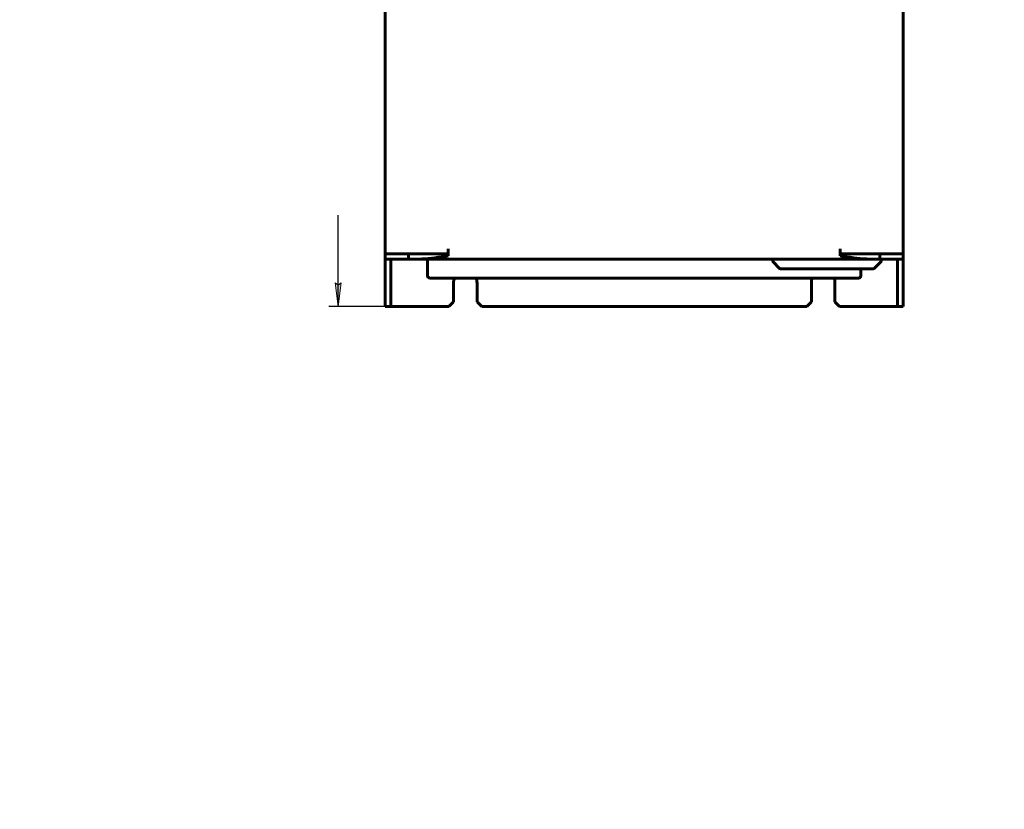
# Model space of a CAD drawing. Header units: millimetres. Extents: x 0 to 594, y 0 to 420.
# Tile 1 of 17: x 0 to 209, y 0 to 168. Entities that reach past the tile are written whole.
import ezdxf

# ---------------------------------------------------------------- set-up
doc = ezdxf.new("R2010")
doc.units = ezdxf.units.MM
doc.linetypes.add('K5LT_BASIC', pattern=[0])
doc.linetypes.add('K5LT_THIN', pattern=[0])
doc.layers.add('Системный слой', color=7, linetype='Continuous')
doc.styles.add('KDIMTEXTSTYLE', font='GOST_AU.SHX', dxfattribs={"width": 0.96, "oblique": 15, "height": 5})
doc.dimstyles.new('KDIMSTYLE (1.00)', dxfattribs={"dimtxt": 5, "dimasz": 1, "dimexe": 2, "dimexo": 0, "dimgap": 1, "dimtad": 1, "dimtxsty": 'KDIMTEXTSTYLE', "dimsah": 1, "dimcen": 0, "dimdle": 1, "dimadec": 0, "dimazin": 0, "dimtfac": 0.667, "dimtmove": 0, "dimatfit": 3, "dimfxl": 1, "dimtvp": 1, "dimtolj": 1, "dimtzin": 0, "dimarcsym": 0})

# ---------------------------------------------------------------- blocks, each defined once
blk = doc.blocks.new('U60')
at = {"layer": 'Системный слой', "color": 150, "linetype": 'K5LT_BASIC', "lineweight": 60, "true_color": 0x0080ff}
for start, end in [(156.4218, 180), (0, 23.5782)]:
    blk.add_arc((170.62, 111.87), 2.5, start, end, dxfattribs=at)
blk = doc.blocks.new('U61')
at = {"layer": 'Системный слой', "color": 150, "linetype": 'K5LT_BASIC', "lineweight": 60, "true_color": 0x0080ff}
for start, end in [(156.4218, 180), (0, 23.5782)]:
    blk.add_arc((94.62, 111.87), 2.5, start, end, dxfattribs=at)
blk = doc.blocks.new('KDIMARROW_01')
at = {"layer": 'Системный слой'}
blk.add_hatch(color=0, dxfattribs=at).paths.add_polyline_path([(-5, -0.66), (0, 0), (-5, 0.66), (-4.5, 0)])
at = {"layer": 'Системный слой', "color": 0, "linetype": 'K5LT_THIN', "lineweight": 18}
for p, q in [((-4.5, 0), (-5, 0.66)), ((-5, 0.66), (0, 0)), ((0, 0), (-5, -0.66)), ((-5, -0.66), (-4.5, 0)), ((0, 0), (-1, 0))]:
    blk.add_line(p, q, dxfattribs=at)

msp = doc.modelspace()

# ---------------------------------------------------------------- linework, layer by layer
at = {"layer": 'Системный слой', "color": 150, "linetype": 'K5LT_BASIC', "lineweight": 60, "true_color": 0x0080ff}
for p, q in [((77.616, 337.675), (77.616, 118.075)), ((187.616, 337.675), (187.616, 118.075)), ((77.616, 118.075), (77.616, 116.875)), ((77.616, 118.075), (79.108, 118.075)), ((79.108, 118.075), (79.246, 118.075)), ((90.398, 118.075), (79.246, 118.075)), ((82.575, 116.875), (82.575, 118.075)), ((90.398, 118.075), (90.967, 118.075)), ((90.967, 119.075), (90.967, 118.075)), ((90.967, 118.075), (90.967, 117.618)), ((174.264, 119.075), (174.264, 118.075)), ((174.264, 118.075), (174.264, 117.618)), ((174.264, 118.075), (174.833, 118.075)), ((185.985, 118.075), (174.833, 118.075)), ((182.656, 116.875), (182.656, 118.075)), ((185.985, 118.075), (186.123, 118.075)), ((186.123, 118.075), (187.616, 118.075)), ((187.616, 118.075), (187.616, 116.875)), ((79.108, 116.875), (77.616, 116.875)), ((77.616, 115.875), (77.616, 116.875)), ((77.616, 115.875), (77.616, 107.875)), ((78.816, 116.875), (78.816, 115.875)), ((78.816, 115.875), (78.816, 107.875)), ((82.575, 116.875), (79.108, 116.875)), ((182.656, 116.875), (82.575, 116.875)), ((86.616, 116.875), (86.616, 113.375)), ((159.916, 116.458), (159.916, 116.675)), ((161.357, 114.933), (159.974, 116.316)), ((181.474, 114.933), (182.857, 116.316)), ((186.123, 116.875), (182.656, 116.875)), ((182.916, 116.458), (182.916, 116.675)), ((187.616, 116.875), (186.123, 116.875)), ((186.416, 115.875), (186.416, 116.875)), ((186.416, 115.875), (186.416, 107.875)), ((187.616, 116.875), (187.616, 115.875)), ((187.616, 115.875), (187.616, 107.875)), ((181.333, 114.875), (161.498, 114.875)), ((178.616, 114.875), (178.616, 113.375)), ((105.116, 112.875), (87.116, 112.875)), ((92.116, 107.875), (92.116, 111.875)), ((97.116, 107.875), (97.116, 111.875)), ((160.116, 112.875), (105.116, 112.875)), ((178.116, 112.875), (160.116, 112.875)), ((168.116, 107.875), (168.116, 111.875)), ((173.116, 107.875), (173.116, 111.875)), ((77.616, 106.875), (77.616, 107.875)), ((78.816, 106.875), (77.616, 106.875)), ((78.816, 107.875), (78.816, 106.875)), ((79.816, 106.875), (78.816, 106.875)), ((79.816, 106.875), (91.116, 106.875)), ((91.116, 106.875), (92.116, 107.875)), ((97.116, 107.875), (98.116, 106.875)), ((98.116, 106.875), (167.116, 106.875)), ((167.116, 106.875), (168.116, 107.875)), ((173.116, 107.875), (174.116, 106.875)), ((174.116, 106.875), (185.416, 106.875)), ((186.416, 106.875), (185.416, 106.875)), ((186.416, 106.875), (186.416, 107.875)), ((186.416, 106.875), (187.616, 106.875)), ((187.616, 107.875), (187.616, 106.875))]:
    msp.add_line(p, q, dxfattribs=at)
for centre, radius, start, end in [((160.116, 116.675), 0.2, 90, 180), ((160.116, 116.458), 0.2, 180, 225), ((182.716, 116.675), 0.2, 0, 90), ((182.716, 116.458), 0.2, 315, 0), ((87.116, 113.375), 0.5, 180, 270), ((161.498, 115.075), 0.2, 225, 270), ((178.116, 113.375), 0.5, 270, 0), ((181.333, 115.075), 0.2, 270, 315)]:
    msp.add_arc(centre, radius, start, end, dxfattribs=at)
for points in [[(90.967, 117.618), (90.035, 117.463), (88.17, 117.192), (85.372, 116.934), (83.507, 116.875), (82.575, 116.875)], [(174.264, 117.618), (175.196, 117.463), (177.061, 117.192), (179.859, 116.934), (181.724, 116.875), (182.656, 116.875)]]:
    msp.add_open_spline(points, degree=3, dxfattribs=at)

# ---------------------------------------------------------------- block references
at = {"layer": 'Системный слой'}
for name in ['U61', 'U60']:
    msp.add_blockref(name, (0, 0), dxfattribs=at)

# ---------------------------------------------------------------- dimensions: what is measured, and where the dimension line sits
at = {"layer": 'Системный слой', "color": 7}
msp.add_linear_dim(base=(67.616, 356.875), p1=(79.816, 106.875), p2=(79.816, 356.875), angle=90, location=(67.616, 231.875), text='\\H5.0;\\W0.965;\\Q15;\\H5.0;\\W0.965;\\Q15;\\Q15;В', dimstyle='KDIMSTYLE (1.00)', override={"dimexo": 0, "dimblk1": 'KDIMARROW_01', "dimblk2": 'KDIMARROW_01', "dimse1": 0, "dimse2": 0, "dimclrt": 7, "dimtolj": 1}, dxfattribs=at).render()

doc.saveas('drawing.dxf')
